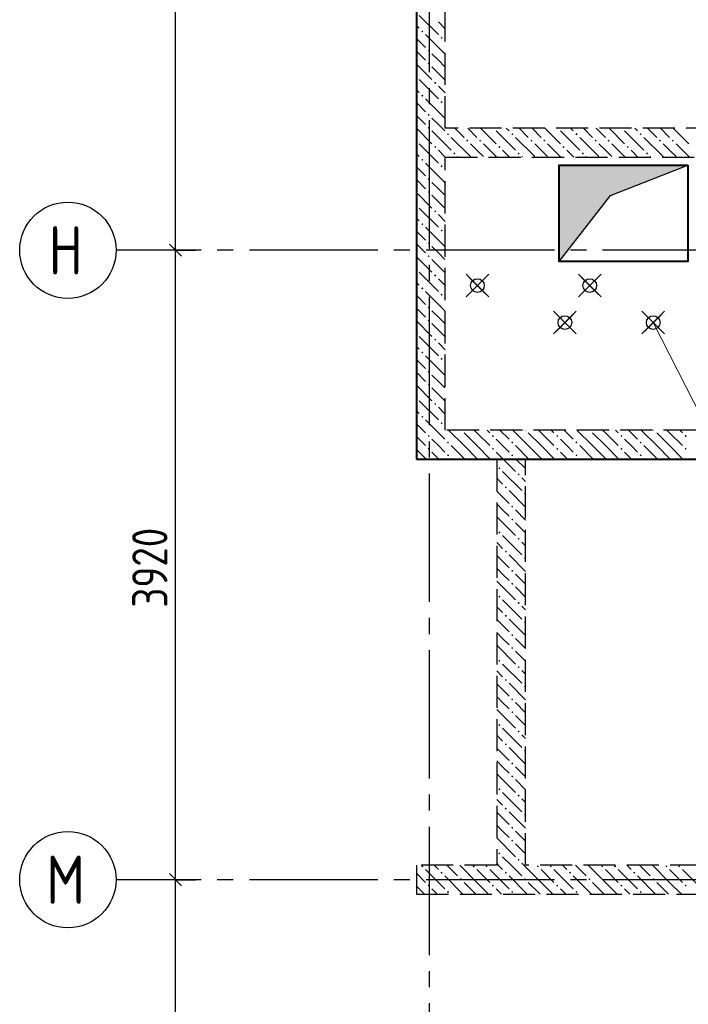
# Model space of a CAD drawing. Header units: millimetres. Extents: x 40580 to 1168286, y -220995 to 81020.
# Tile 174 of 194: x 487468 to 491632, y -97075 to -90942. Entities that reach past the tile are written whole.
import ezdxf

# ---------------------------------------------------------------- set-up
doc = ezdxf.new("R2010")
doc.units = ezdxf.units.MM
for name, pattern in [('______2', [270, 200, -70]), ('______5', [1100, 800, -100, 100, -100]), ('CENTER', [2, 1.25, -0.25, 0.25, -0.25])]:
    doc.linetypes.add(name, pattern=pattern)
for name, color, linetype, lineweight in [('Standard', 7, 'Continuous', 25), ('ОСИ', 7, 'CENTER', 15), ('Основная', 7, 'Continuous', 40), ('Примечания', 7, 'Continuous', 13), ('Размерная линия_ общее', 7, 'Continuous', 25)]:
    doc.layers.add(name, color=color, linetype=linetype, lineweight=lineweight)
doc.layers.add('ЖБ Стена верхний уровень', color=7, linetype='______2', true_color=0x656565)
doc.layers.add('Тонкие', color=7, linetype='Continuous')
doc.layers.add('ФВ-2', color=7, linetype='Continuous')
doc.styles.add('GOST 2.304-81', font='txt')
doc.styles.add('ISOCPEUR', font='isocpeur.ttf')

msp = doc.modelspace()

# ---------------------------------------------------------------- hatches: boundary and pattern name
at = {"layer": 'ЖБ Стена верхний уровень', "linetype": 'Continuous', "lineweight": -3, "transparency": 33554687}
for points in [[(489969.3, -91015.3), (489975.8, -91008.8), (489982.3, -91015.3), (489975.8, -91021.8)], [(490089.3, -91055.3), (490095.8, -91048.8), (490102.3, -91055.3), (490095.8, -91061.8)], [(490009.3, -91135.3), (490015.8, -91128.8), (490022.3, -91135.3), (490015.8, -91141.8)], [(490009.3, -91215.3), (490015.8, -91208.8), (490022.3, -91215.3), (490015.8, -91221.8)], [(489938.8, -91291.9), (489942.3, -91295.3), (489938.8, -91298.8)], [(490049.3, -91335.3), (490055.8, -91328.8), (490062.3, -91335.3), (490055.8, -91341.8)], [(489969.3, -91415.3), (489975.8, -91408.8), (489982.3, -91415.3), (489975.8, -91421.8)], [(490089.3, -91455.3), (490095.8, -91448.8), (490102.3, -91455.3), (490095.8, -91461.8)], [(490009.3, -91535.3), (490015.8, -91528.8), (490022.3, -91535.3), (490015.8, -91541.8)], [(490009.3, -91615.3), (490015.8, -91608.8), (490022.3, -91615.3), (490015.8, -91621.8)], [(490129.3, -91655.3), (490135.8, -91648.8), (490142.3, -91655.3), (490135.8, -91661.8)], [(490419.1, -91618.5), (490415.8, -91621.8), (490412.4, -91618.5)], [(490529.3, -91655.3), (490535.8, -91648.8), (490542.3, -91655.3), (490535.8, -91661.8)], [(490819.1, -91618.5), (490815.8, -91621.8), (490812.4, -91618.5)], [(490929.3, -91655.3), (490935.8, -91648.8), (490942.3, -91655.3), (490935.8, -91661.8)], [(491219.1, -91618.5), (491215.8, -91621.8), (491212.4, -91618.5)], [(491329.3, -91655.3), (491335.8, -91648.8), (491342.3, -91655.3), (491335.8, -91661.8)], [(491619.1, -91618.5), (491615.8, -91621.8), (491612.4, -91618.5)], [(489938.8, -91691.9), (489942.3, -91695.3), (489938.8, -91698.8)], [(490049.3, -91735.3), (490055.8, -91728.8), (490062.3, -91735.3), (490055.8, -91741.8)], [(490249.3, -91695.3), (490255.8, -91688.8), (490262.3, -91695.3), (490255.8, -91701.8)], [(490329.3, -91695.3), (490335.8, -91688.8), (490342.3, -91695.3), (490335.8, -91701.8)], [(490449.3, -91735.3), (490455.8, -91728.8), (490462.3, -91735.3), (490455.8, -91741.8)], [(490649.3, -91695.3), (490655.8, -91688.8), (490662.3, -91695.3), (490655.8, -91701.8)], [(490729.3, -91695.3), (490735.8, -91688.8), (490742.3, -91695.3), (490735.8, -91701.8)], [(490849.3, -91735.3), (490855.8, -91728.8), (490862.3, -91735.3), (490855.8, -91741.8)], [(491049.3, -91695.3), (491055.8, -91688.8), (491062.3, -91695.3), (491055.8, -91701.8)], [(491129.3, -91695.3), (491135.8, -91688.8), (491142.3, -91695.3), (491135.8, -91701.8)], [(491249.3, -91735.3), (491255.8, -91728.8), (491262.3, -91735.3), (491255.8, -91741.8)], [(491449.3, -91695.3), (491455.8, -91688.8), (491462.3, -91695.3), (491455.8, -91701.8)], [(491529.3, -91695.3), (491535.8, -91688.8), (491542.3, -91695.3), (491535.8, -91701.8)], [(490169.3, -91775.3), (490175.8, -91768.8), (490182.3, -91775.3), (490175.8, -91781.8)], [(490569.3, -91775.3), (490575.8, -91768.8), (490582.3, -91775.3), (490575.8, -91781.8)], [(490969.3, -91775.3), (490975.8, -91768.8), (490982.3, -91775.3), (490975.8, -91781.8)], [(491369.3, -91775.3), (491375.8, -91768.8), (491382.3, -91775.3), (491375.8, -91781.8)], [(489969.3, -91815.3), (489975.8, -91808.8), (489982.3, -91815.3), (489975.8, -91821.8)], [(490089.3, -91855.3), (490095.8, -91848.8), (490102.3, -91855.3), (490095.8, -91861.8)], [(490009.3, -91935.3), (490015.8, -91928.8), (490022.3, -91935.3), (490015.8, -91941.8)], [(490009.3, -92015.3), (490015.8, -92008.8), (490022.3, -92015.3), (490015.8, -92021.8)], [(489938.8, -92091.9), (489942.3, -92095.3), (489938.8, -92098.8)], [(490049.3, -92135.3), (490055.8, -92128.8), (490062.3, -92135.3), (490055.8, -92141.8)], [(489969.3, -92215.3), (489975.8, -92208.8), (489982.3, -92215.3), (489975.8, -92221.8)], [(490089.3, -92255.3), (490095.8, -92248.8), (490102.3, -92255.3), (490095.8, -92261.8)], [(490009.3, -92335.3), (490015.8, -92328.8), (490022.3, -92335.3), (490015.8, -92341.8)], [(490009.3, -92415.3), (490015.8, -92408.8), (490022.3, -92415.3), (490015.8, -92421.8)], [(489938.8, -92491.9), (489942.3, -92495.3), (489938.8, -92498.8)], [(490049.3, -92535.3), (490055.8, -92528.8), (490062.3, -92535.3), (490055.8, -92541.8)], [(489969.3, -92615.3), (489975.8, -92608.8), (489982.3, -92615.3), (489975.8, -92621.8)], [(490089.3, -92655.3), (490095.8, -92648.8), (490102.3, -92655.3), (490095.8, -92661.8)], [(490009.3, -92735.3), (490015.8, -92728.8), (490022.3, -92735.3), (490015.8, -92741.8)], [(490009.3, -92815.3), (490015.8, -92808.8), (490022.3, -92815.3), (490015.8, -92821.8)], [(489938.8, -92891.9), (489942.3, -92895.3), (489938.8, -92898.8)], [(490049.3, -92935.3), (490055.8, -92928.8), (490062.3, -92935.3), (490055.8, -92941.8)], [(489969.3, -93015.3), (489975.8, -93008.8), (489982.3, -93015.3), (489975.8, -93021.8)], [(490089.3, -93055.3), (490095.8, -93048.8), (490102.3, -93055.3), (490095.8, -93061.8)], [(490009.3, -93135.3), (490015.8, -93128.8), (490022.3, -93135.3), (490015.8, -93141.8)], [(490009.3, -93215.3), (490015.8, -93208.8), (490022.3, -93215.3), (490015.8, -93221.8)], [(489938.8, -93291.9), (489942.3, -93295.3), (489938.8, -93298.8)], [(490049.3, -93335.3), (490055.8, -93328.8), (490062.3, -93335.3), (490055.8, -93341.8)], [(489969.3, -93415.3), (489975.8, -93408.8), (489982.3, -93415.3), (489975.8, -93421.8)], [(490089.3, -93455.3), (490095.8, -93448.8), (490102.3, -93455.3), (490095.8, -93461.8)], [(490219.1, -93498.5), (490215.8, -93501.8), (490212.4, -93498.5)], [(490619.1, -93498.5), (490615.8, -93501.8), (490612.4, -93498.5)], [(491019.1, -93498.5), (491015.8, -93501.8), (491012.4, -93498.5)], [(491419.1, -93498.5), (491415.8, -93501.8), (491412.4, -93498.5)], [(490009.3, -93535.3), (490015.8, -93528.8), (490022.3, -93535.3), (490015.8, -93541.8)], [(490129.3, -93575.3), (490135.8, -93568.8), (490142.3, -93575.3), (490135.8, -93581.8)], [(490409.3, -93535.3), (490415.8, -93528.8), (490422.3, -93535.3), (490415.8, -93541.8)], [(490529.3, -93575.3), (490535.8, -93568.8), (490542.3, -93575.3), (490535.8, -93581.8)], [(490809.3, -93535.3), (490815.8, -93528.8), (490822.3, -93535.3), (490815.8, -93541.8)], [(490929.3, -93575.3), (490935.8, -93568.8), (490942.3, -93575.3), (490935.8, -93581.8)], [(491209.3, -93535.3), (491215.8, -93528.8), (491222.3, -93535.3), (491215.8, -93541.8)], [(491329.3, -93575.3), (491335.8, -93568.8), (491342.3, -93575.3), (491335.8, -93581.8)], [(491609.3, -93535.3), (491615.8, -93528.8), (491622.3, -93535.3), (491615.8, -93541.8)], [(490009.3, -93615.3), (490015.8, -93608.8), (490022.3, -93615.3), (490015.8, -93621.8)], [(490409.3, -93615.3), (490415.8, -93608.8), (490422.3, -93615.3), (490415.8, -93621.8)], [(490809.3, -93615.3), (490815.8, -93608.8), (490822.3, -93615.3), (490815.8, -93621.8)], [(491209.3, -93615.3), (491215.8, -93608.8), (491222.3, -93615.3), (491215.8, -93621.8)], [(491609.3, -93615.3), (491615.8, -93608.8), (491622.3, -93615.3), (491615.8, -93621.8)], [(490129.3, -93655.3), (490135.8, -93648.8), (490142.3, -93655.3), (490135.8, -93661.8)], [(490529.3, -93655.3), (490535.8, -93648.8), (490542.3, -93655.3), (490535.8, -93661.8)], [(490929.3, -93655.3), (490935.8, -93648.8), (490942.3, -93655.3), (490935.8, -93661.8)], [(491329.3, -93655.3), (491335.8, -93648.8), (491342.3, -93655.3), (491335.8, -93661.8)], [(490449.3, -93735.3), (490455.8, -93728.8), (490462.3, -93735.3), (490455.8, -93741.8)], [(490569.3, -93775.3), (490575.8, -93768.8), (490582.3, -93775.3), (490575.8, -93781.8)], [(490489.3, -93855.3), (490495.8, -93848.8), (490502.3, -93855.3), (490495.8, -93861.8)], [(490609.3, -93895.3), (490615.8, -93888.8), (490618.8, -93891.9), (490618.8, -93898.8), (490615.8, -93901.8)], [(490529.3, -93975.3), (490535.8, -93968.8), (490542.3, -93975.3), (490535.8, -93981.8)], [(490529.3, -94055.3), (490535.8, -94048.8), (490542.3, -94055.3), (490535.8, -94061.8)], [(490449.3, -94135.3), (490455.8, -94128.8), (490462.3, -94135.3), (490455.8, -94141.8)], [(490569.3, -94175.3), (490575.8, -94168.8), (490582.3, -94175.3), (490575.8, -94181.8)], [(490489.3, -94255.3), (490495.8, -94248.8), (490502.3, -94255.3), (490495.8, -94261.8)], [(490609.3, -94295.3), (490615.8, -94288.8), (490618.8, -94291.9), (490618.8, -94298.8), (490615.8, -94301.8)], [(490529.3, -94375.3), (490535.8, -94368.8), (490542.3, -94375.3), (490535.8, -94381.8)], [(490529.3, -94455.3), (490535.8, -94448.8), (490542.3, -94455.3), (490535.8, -94461.8)], [(490449.3, -94535.3), (490455.8, -94528.8), (490462.3, -94535.3), (490455.8, -94541.8)], [(490569.3, -94575.3), (490575.8, -94568.8), (490582.3, -94575.3), (490575.8, -94581.8)], [(490489.3, -94655.3), (490495.8, -94648.8), (490502.3, -94655.3), (490495.8, -94661.8)], [(490609.3, -94695.3), (490615.8, -94688.8), (490618.8, -94691.9), (490618.8, -94698.8), (490615.8, -94701.8)], [(490529.3, -94775.3), (490535.8, -94768.8), (490542.3, -94775.3), (490535.8, -94781.8)], [(490529.3, -94855.3), (490535.8, -94848.8), (490542.3, -94855.3), (490535.8, -94861.8)], [(490449.3, -94935.3), (490455.8, -94928.8), (490462.3, -94935.3), (490455.8, -94941.8)], [(490569.3, -94975.3), (490575.8, -94968.8), (490582.3, -94975.3), (490575.8, -94981.8)], [(490489.3, -95055.3), (490495.8, -95048.8), (490502.3, -95055.3), (490495.8, -95061.8)], [(490609.3, -95095.3), (490615.8, -95088.8), (490618.8, -95091.9), (490618.8, -95098.8), (490615.8, -95101.8)], [(490529.3, -95175.3), (490535.8, -95168.8), (490542.3, -95175.3), (490535.8, -95181.8)], [(490529.3, -95255.3), (490535.8, -95248.8), (490542.3, -95255.3), (490535.8, -95261.8)], [(490449.3, -95335.3), (490455.8, -95328.8), (490462.3, -95335.3), (490455.8, -95341.8)], [(490569.3, -95375.3), (490575.8, -95368.8), (490582.3, -95375.3), (490575.8, -95381.8)], [(490489.3, -95455.3), (490495.8, -95448.8), (490502.3, -95455.3), (490495.8, -95461.8)], [(490609.3, -95495.3), (490615.8, -95488.8), (490618.8, -95491.9), (490618.8, -95498.8), (490615.8, -95501.8)], [(490529.3, -95575.3), (490535.8, -95568.8), (490542.3, -95575.3), (490535.8, -95581.8)], [(490529.3, -95655.3), (490535.8, -95648.8), (490542.3, -95655.3), (490535.8, -95661.8)], [(490449.3, -95735.3), (490455.8, -95728.8), (490462.3, -95735.3), (490455.8, -95741.8)], [(490569.3, -95775.3), (490575.8, -95768.8), (490582.3, -95775.3), (490575.8, -95781.8)], [(490489.3, -95855.3), (490495.8, -95848.8), (490502.3, -95855.3), (490495.8, -95861.8)], [(490609.3, -95895.3), (490615.8, -95888.8), (490618.8, -95891.9), (490618.8, -95898.8), (490615.8, -95901.8)], [(490529.3, -95975.3), (490535.8, -95968.8), (490542.3, -95975.3), (490535.8, -95981.8)], [(490529.3, -96055.3), (490535.8, -96048.8), (490542.3, -96055.3), (490535.8, -96061.8)], [(490449.3, -96135.3), (490455.8, -96128.8), (490462.3, -96135.3), (490455.8, -96141.8)], [(489969.3, -96215.3), (489975.8, -96208.8), (489982.3, -96215.3), (489975.8, -96221.8)], [(490289.3, -96215.3), (490295.8, -96208.8), (490302.3, -96215.3), (490295.8, -96221.8)], [(490369.3, -96215.3), (490375.8, -96208.8), (490382.3, -96215.3), (490375.8, -96221.8)], [(490569.3, -96175.3), (490575.8, -96168.8), (490582.3, -96175.3), (490575.8, -96181.8)], [(490689.3, -96215.3), (490695.8, -96208.8), (490702.3, -96215.3), (490695.8, -96221.8)], [(490769.3, -96215.3), (490775.8, -96208.8), (490782.3, -96215.3), (490775.8, -96221.8)], [(491089.3, -96215.3), (491095.8, -96208.8), (491102.3, -96215.3), (491095.8, -96221.8)], [(491169.3, -96215.3), (491175.8, -96208.8), (491182.3, -96215.3), (491175.8, -96221.8)], [(491489.3, -96215.3), (491495.8, -96208.8), (491502.3, -96215.3), (491495.8, -96221.8)], [(491569.3, -96215.3), (491575.8, -96208.8), (491582.3, -96215.3), (491575.8, -96221.8)], [(490089.3, -96255.3), (490095.8, -96248.8), (490102.3, -96255.3), (490095.8, -96261.8)], [(490489.3, -96255.3), (490495.8, -96248.8), (490502.3, -96255.3), (490495.8, -96261.8)], [(490889.3, -96255.3), (490895.8, -96248.8), (490902.3, -96255.3), (490895.8, -96261.8)], [(491289.3, -96255.3), (491295.8, -96248.8), (491302.3, -96255.3), (491295.8, -96261.8)], [(490009.3, -96335.3), (490015.8, -96328.8), (490022.3, -96335.3), (490015.8, -96341.8)], [(490209.3, -96295.3), (490215.8, -96288.8), (490222.3, -96295.3), (490215.8, -96301.8)], [(490409.3, -96335.3), (490415.8, -96328.8), (490422.3, -96335.3), (490415.8, -96341.8)], [(490609.3, -96295.3), (490615.8, -96288.8), (490622.3, -96295.3), (490615.8, -96301.8)], [(490809.3, -96335.3), (490815.8, -96328.8), (490822.3, -96335.3), (490815.8, -96341.8)], [(491009.3, -96295.3), (491015.8, -96288.8), (491022.3, -96295.3), (491015.8, -96301.8)], [(491209.3, -96335.3), (491215.8, -96328.8), (491222.3, -96335.3), (491215.8, -96341.8)], [(491409.3, -96295.3), (491415.8, -96288.8), (491422.3, -96295.3), (491415.8, -96301.8)], [(491609.3, -96335.3), (491615.8, -96328.8), (491622.3, -96335.3), (491615.8, -96341.8)], [(490129.3, -96375.3), (490135.8, -96368.8), (490142.3, -96375.3), (490135.8, -96381.8)], [(490529.3, -96375.3), (490535.8, -96368.8), (490542.3, -96375.3), (490535.8, -96381.8)], [(490929.3, -96375.3), (490935.8, -96368.8), (490942.3, -96375.3), (490935.8, -96381.8)], [(491329.3, -96375.3), (491335.8, -96368.8), (491342.3, -96375.3), (491335.8, -96381.8)]]:
    msp.add_hatch(color=7, dxfattribs=at).paths.add_polyline_path(points, flags=16)
at = {"layer": 'ФВ-2'}
h = msp.add_hatch(color=256, dxfattribs=at)
h.dxf.hatch_style = 1
h.paths.add_polyline_path([(491577.6, -91868.5), (491147.2, -92036.6), (490828.8, -92448.5), (490828.8, -91868.5)])
h.paths.add_polyline_path([(491577.6, -91868.5), (490828.8, -91868.5), (490828.8, -91848.5), (491628.8, -91848.5)])

# ---------------------------------------------------------------- linework, layer by layer
for centre in [(490318.9, -92598.5), (491018.8, -92598.5), (490863.8, -92828.5), (491413.8, -92828.5)]:
    msp.add_circle(centre, 42.5)
at = {"layer": 'Standard', "color": 7, "linetype": 'Continuous', "lineweight": -3, "transparency": 33554687}
for p, q in [((488438.8, -92378.4), (488438.8, -88458.4)), ((488438.8, -96298.4), (488438.8, -92378.4)), ((488438.8, -99598.4), (488438.8, -96298.4))]:
    msp.add_line(p, q, dxfattribs=at)
at = {"layer": 'Standard', "color": 7, "linetype": 'Continuous', "lineweight": 25, "transparency": 33554687}
for p, q in [((488476.3, -92415.9), (488401.3, -92340.9)), ((488476.3, -96335.9), (488401.3, -96260.9))]:
    msp.add_line(p, q, dxfattribs=at)
at = {"layer": 'Standard', "color": 251, "linetype": 'Continuous', "lineweight": -3, "true_color": 0x656565, "transparency": 33554687}
for p, q in [((488438.8, -92378.4), (488313.8, -92378.4)), ((488438.8, -92378.4), (488563.8, -92378.4)), ((488438.8, -96298.4), (488313.8, -96298.4)), ((488438.8, -96298.4), (488563.8, -96298.4))]:
    msp.add_line(p, q, dxfattribs=at)
for points in [[(488438.8, -92378.4), (488421.8, -92378.4), (488421.8, -92378.4), (488168.3, -92378.4)], [(488438.8, -96298.4), (488421.8, -96298.4), (488421.8, -96298.4), (488421.8, -96298.4), (488421.8, -96298.4), (488168.3, -96298.4)]]:
    msp.add_lwpolyline(points, dxfattribs=at)
at = {"layer": 'ЖБ Стена верхний уровень', "color": 251, "linetype": '______2', "lineweight": -3, "true_color": 0x656565, "transparency": 33554687}
for p, q in [((489938.8, -88548.5), (489938.8, -91618.5)), ((490118.8, -91618.5), (490118.8, -88548.5)), ((489938.8, -91618.5), (489938.8, -91798.5)), ((494518.8, -91618.5), (490118.8, -91618.5)), ((489938.8, -91798.5), (489938.8, -93498.5)), ((490118.8, -93498.5), (490118.8, -91798.5)), ((490118.8, -91798.5), (491678.8, -91798.5)), ((489938.8, -93498.5), (489938.8, -93678.5)), ((491678.8, -93498.5), (490118.8, -93498.5)), ((489938.8, -93678.5), (490438.8, -93678.5)), ((490438.8, -93678.5), (490438.8, -96208.5)), ((490618.8, -93678.5), (495768.8, -93678.5)), ((490618.8, -96208.5), (490618.8, -93678.5)), ((490438.8, -96208.5), (489938.8, -96208.5)), ((489938.8, -96208.5), (489938.8, -96388.5)), ((495768.8, -96208.5), (490618.8, -96208.5)), ((489938.8, -96388.5), (495768.8, -96388.5))]:
    msp.add_line(p, q, dxfattribs=at)
at = {"layer": 'ЖБ Стена верхний уровень', "color": 9, "linetype": 'Continuous', "lineweight": -3, "true_color": 0xc7c7c7, "transparency": 33554687}
for p, q in [((489955.8, -90915.3), (490075.8, -91035.3)), ((489955.8, -90995.3), (489938.8, -90978.4)), ((490075.8, -90955.3), (490118.8, -90998.4)), ((489938.8, -91058.4), (489995.8, -91115.3)), ((489995.8, -91035.3), (490115.8, -91155.3)), ((490118.8, -91078.4), (490115.8, -91075.3)), ((489938.8, -91138.4), (489995.8, -91195.3)), ((490075.8, -91195.3), (490035.8, -91155.3)), ((489938.8, -91218.4), (490035.8, -91315.3)), ((490035.8, -91235.3), (490118.8, -91318.4)), ((490115.8, -91235.3), (490075.8, -91195.3)), ((489955.8, -91315.3), (490075.8, -91435.3)), ((490075.8, -91355.3), (490118.8, -91398.4)), ((489955.8, -91395.3), (489938.8, -91378.4)), ((489938.8, -91458.4), (489995.8, -91515.3)), ((489995.8, -91435.3), (490115.8, -91555.3)), ((490118.8, -91478.4), (490115.8, -91475.3)), ((489938.8, -91538.4), (489995.8, -91595.3)), ((490075.8, -91595.3), (490035.8, -91555.3)), ((490115.8, -91635.3), (490075.8, -91595.3)), ((489938.8, -91618.4), (490035.8, -91715.3)), ((490035.8, -91635.3), (490118.8, -91718.4)), ((490155.8, -91675.3), (490275.8, -91795.3)), ((490178.9, -91618.5), (490235.8, -91675.3)), ((490258.9, -91618.5), (490315.8, -91675.3)), ((490338.9, -91618.5), (490435.8, -91715.3)), ((490435.8, -91635.3), (490555.8, -91755.3)), ((490515.8, -91635.3), (490498.9, -91618.5)), ((490555.8, -91675.3), (490675.8, -91795.3)), ((490578.9, -91618.5), (490635.8, -91675.3)), ((490658.9, -91618.5), (490715.8, -91675.3)), ((490738.9, -91618.5), (490835.8, -91715.3)), ((490835.8, -91635.3), (490955.8, -91755.3)), ((490915.8, -91635.3), (490898.9, -91618.5)), ((490955.8, -91675.3), (491075.8, -91795.3)), ((490978.9, -91618.5), (491035.8, -91675.3)), ((491058.9, -91618.5), (491115.8, -91675.3)), ((491138.9, -91618.5), (491235.8, -91715.3)), ((491235.8, -91635.3), (491355.8, -91755.3)), ((491315.8, -91635.3), (491298.9, -91618.5)), ((491355.8, -91675.3), (491475.8, -91795.3)), ((491378.9, -91618.5), (491435.8, -91675.3)), ((491458.9, -91618.5), (491515.8, -91675.3)), ((491538.9, -91618.5), (491635.8, -91715.3)), ((489955.8, -91715.3), (490075.8, -91835.3)), ((490118.8, -91718.4), (490155.8, -91755.3)), ((490315.8, -91755.3), (490275.8, -91715.3)), ((490355.8, -91715.3), (490438.9, -91798.5)), ((490715.8, -91755.3), (490675.8, -91715.3)), ((490755.8, -91715.3), (490838.9, -91798.5)), ((491115.8, -91755.3), (491075.8, -91715.3)), ((491155.8, -91715.3), (491238.9, -91798.5)), ((491515.8, -91755.3), (491475.8, -91715.3)), ((491555.8, -91715.3), (491638.9, -91798.5)), ((489955.8, -91795.3), (489938.8, -91778.4)), ((490075.8, -91755.3), (490118.8, -91798.4)), ((490118.8, -91798.4), (490118.9, -91798.5)), ((490198.9, -91798.5), (490195.8, -91795.3)), ((490355.8, -91795.3), (490315.8, -91755.3)), ((490475.8, -91755.3), (490518.9, -91798.5)), ((490598.9, -91798.5), (490595.8, -91795.3)), ((490755.8, -91795.3), (490715.8, -91755.3)), ((490875.8, -91755.3), (490918.9, -91798.5)), ((490998.9, -91798.5), (490995.8, -91795.3)), ((491155.8, -91795.3), (491115.8, -91755.3)), ((491275.8, -91755.3), (491318.9, -91798.5)), ((491398.9, -91798.5), (491395.8, -91795.3)), ((491555.8, -91795.3), (491515.8, -91755.3)), ((489938.8, -91858.4), (489995.8, -91915.3)), ((489995.8, -91835.3), (490115.8, -91955.3)), ((490118.8, -91878.4), (490115.8, -91875.3)), ((489938.8, -91938.4), (489995.8, -91995.3)), ((490075.8, -91995.3), (490035.8, -91955.3)), ((489938.8, -92018.4), (490035.8, -92115.3)), ((490035.8, -92035.3), (490118.8, -92118.4)), ((490115.8, -92035.3), (490075.8, -91995.3)), ((489955.8, -92115.3), (490075.8, -92235.3)), ((490075.8, -92155.3), (490118.8, -92198.4)), ((489955.8, -92195.3), (489938.8, -92178.4)), ((489938.8, -92258.4), (489995.8, -92315.3)), ((489995.8, -92235.3), (490115.8, -92355.3)), ((490118.8, -92278.4), (490115.8, -92275.3)), ((489938.8, -92338.4), (489995.8, -92395.3)), ((490075.8, -92395.3), (490035.8, -92355.3)), ((490115.8, -92435.3), (490075.8, -92395.3)), ((489938.8, -92418.4), (490035.8, -92515.3)), ((490035.8, -92435.3), (490118.8, -92518.4)), ((489955.8, -92515.3), (490075.8, -92635.3)), ((489955.8, -92595.3), (489938.8, -92578.4)), ((490075.8, -92555.3), (490118.8, -92598.4)), ((489938.8, -92658.4), (489995.8, -92715.3)), ((489995.8, -92635.3), (490115.8, -92755.3)), ((490118.8, -92678.4), (490115.8, -92675.3)), ((489938.8, -92738.4), (489995.8, -92795.3)), ((490075.8, -92795.3), (490035.8, -92755.3)), ((489938.8, -92818.4), (490035.8, -92915.3)), ((490035.8, -92835.3), (490118.8, -92918.4)), ((490115.8, -92835.3), (490075.8, -92795.3)), ((489955.8, -92915.3), (490075.8, -93035.3)), ((490075.8, -92955.3), (490118.8, -92998.4)), ((489955.8, -92995.3), (489938.8, -92978.4)), ((489938.8, -93058.4), (489995.8, -93115.3)), ((489995.8, -93035.3), (490115.8, -93155.3)), ((490118.8, -93078.4), (490115.8, -93075.3)), ((489938.8, -93138.4), (489995.8, -93195.3)), ((490075.8, -93195.3), (490035.8, -93155.3)), ((490115.8, -93235.3), (490075.8, -93195.3)), ((489938.8, -93218.4), (490035.8, -93315.3)), ((490035.8, -93235.3), (490118.8, -93318.4)), ((489955.8, -93315.3), (490075.8, -93435.3)), ((489955.8, -93395.3), (489938.8, -93378.4)), ((490075.8, -93355.3), (490118.8, -93398.4)), ((489995.8, -93435.3), (490058.9, -93498.5)), ((489938.8, -93458.4), (489978.9, -93498.5)), ((489978.9, -93498.5), (489995.8, -93515.3)), ((490058.9, -93498.5), (490115.8, -93555.3)), ((490118.8, -93478.4), (490115.8, -93475.3)), ((490235.8, -93595.3), (490138.9, -93498.5)), ((490235.8, -93515.3), (490315.8, -93595.3)), ((490315.8, -93515.3), (490298.9, -93498.5)), ((490315.8, -93515.3), (490395.8, -93595.3)), ((490378.9, -93498.5), (490395.8, -93515.3)), ((490458.9, -93498.5), (490515.8, -93555.3)), ((490635.8, -93595.3), (490538.9, -93498.5)), ((490635.8, -93515.3), (490715.8, -93595.3)), ((490715.8, -93515.3), (490698.9, -93498.5)), ((490715.8, -93515.3), (490795.8, -93595.3)), ((490778.9, -93498.5), (490795.8, -93515.3)), ((490858.9, -93498.5), (490915.8, -93555.3)), ((491035.8, -93595.3), (490938.9, -93498.5)), ((491035.8, -93515.3), (491115.8, -93595.3)), ((491115.8, -93515.3), (491098.9, -93498.5)), ((491115.8, -93515.3), (491195.8, -93595.3)), ((491178.9, -93498.5), (491195.8, -93515.3)), ((491258.9, -93498.5), (491315.8, -93555.3)), ((491435.8, -93595.3), (491338.9, -93498.5)), ((491435.8, -93515.3), (491515.8, -93595.3)), ((491515.8, -93515.3), (491498.9, -93498.5)), ((491515.8, -93515.3), (491595.8, -93595.3)), ((491578.9, -93498.5), (491595.8, -93515.3)), ((489938.8, -93538.4), (489995.8, -93595.3)), ((490075.8, -93595.3), (490035.8, -93555.3)), ((490475.8, -93595.3), (490435.8, -93555.3)), ((490875.8, -93595.3), (490835.8, -93555.3)), ((491275.8, -93595.3), (491235.8, -93555.3)), ((489938.8, -93618.4), (489998.9, -93678.5)), ((490035.8, -93635.3), (490078.9, -93678.5)), ((490115.8, -93635.3), (490075.8, -93595.3)), ((490155.8, -93595.3), (490235.8, -93675.3)), ((490235.8, -93595.3), (490315.8, -93675.3)), ((490315.8, -93595.3), (490398.9, -93678.5)), ((490435.8, -93635.3), (490478.9, -93678.5)), ((490515.8, -93635.3), (490475.8, -93595.3)), ((490555.8, -93595.3), (490635.8, -93675.3)), ((490635.8, -93595.3), (490715.8, -93675.3)), ((490715.8, -93595.3), (490798.9, -93678.5)), ((490835.8, -93635.3), (490878.9, -93678.5)), ((490915.8, -93635.3), (490875.8, -93595.3)), ((490955.8, -93595.3), (491035.8, -93675.3)), ((491035.8, -93595.3), (491115.8, -93675.3)), ((491115.8, -93595.3), (491198.9, -93678.5)), ((491235.8, -93635.3), (491278.9, -93678.5)), ((491315.8, -93635.3), (491275.8, -93595.3)), ((491355.8, -93595.3), (491435.8, -93675.3)), ((491435.8, -93595.3), (491515.8, -93675.3)), ((491515.8, -93595.3), (491598.9, -93678.5)), ((490155.8, -93675.3), (490158.9, -93678.5)), ((490478.9, -93678.5), (490555.8, -93755.3)), ((490555.8, -93675.3), (490558.9, -93678.5)), ((490558.9, -93678.5), (490618.8, -93738.4)), ((490955.8, -93675.3), (490958.9, -93678.5)), ((491355.8, -93675.3), (491358.9, -93678.5)), ((490475.8, -93755.3), (490595.8, -93875.3)), ((490438.8, -93798.4), (490475.8, -93835.3)), ((490618.8, -93818.4), (490595.8, -93795.3)), ((490438.8, -93878.4), (490515.8, -93955.3)), ((490618.8, -93978.4), (490515.8, -93875.3)), ((490475.8, -93995.3), (490438.8, -93958.4)), ((490515.8, -94035.3), (490475.8, -93995.3)), ((490555.8, -93995.3), (490618.8, -94058.4)), ((490438.8, -94038.4), (490555.8, -94155.3)), ((490555.8, -94075.3), (490618.8, -94138.4)), ((490475.8, -94155.3), (490595.8, -94275.3)), ((490438.8, -94198.4), (490475.8, -94235.3)), ((490618.8, -94218.4), (490595.8, -94195.3)), ((490438.8, -94278.4), (490515.8, -94355.3)), ((490618.8, -94378.4), (490515.8, -94275.3)), ((490475.8, -94395.3), (490438.8, -94358.4)), ((490515.8, -94435.3), (490475.8, -94395.3)), ((490555.8, -94395.3), (490618.8, -94458.4)), ((490438.8, -94438.4), (490555.8, -94555.3)), ((490555.8, -94475.3), (490618.8, -94538.4)), ((490475.8, -94555.3), (490595.8, -94675.3)), ((490438.8, -94598.4), (490475.8, -94635.3)), ((490618.8, -94618.4), (490595.8, -94595.3)), ((490438.8, -94678.4), (490515.8, -94755.3)), ((490618.8, -94778.4), (490515.8, -94675.3)), ((490475.8, -94795.3), (490438.8, -94758.4)), ((490515.8, -94835.3), (490475.8, -94795.3)), ((490555.8, -94795.3), (490618.8, -94858.4)), ((490438.8, -94838.4), (490555.8, -94955.3)), ((490555.8, -94875.3), (490618.8, -94938.4)), ((490475.8, -94955.3), (490595.8, -95075.3)), ((490438.8, -94998.4), (490475.8, -95035.3)), ((490618.8, -95018.4), (490595.8, -94995.3)), ((490438.8, -95078.4), (490515.8, -95155.3)), ((490618.8, -95178.4), (490515.8, -95075.3)), ((490475.8, -95195.3), (490438.8, -95158.4)), ((490515.8, -95235.3), (490475.8, -95195.3)), ((490555.8, -95195.3), (490618.8, -95258.4)), ((490438.8, -95238.4), (490555.8, -95355.3)), ((490555.8, -95275.3), (490618.8, -95338.4)), ((490475.8, -95355.3), (490595.8, -95475.3)), ((490438.8, -95398.4), (490475.8, -95435.3)), ((490618.8, -95418.4), (490595.8, -95395.3)), ((490438.8, -95478.4), (490515.8, -95555.3)), ((490618.8, -95578.4), (490515.8, -95475.3)), ((490475.8, -95595.3), (490438.8, -95558.4)), ((490515.8, -95635.3), (490475.8, -95595.3)), ((490555.8, -95595.3), (490618.8, -95658.4)), ((490438.8, -95638.4), (490555.8, -95755.3)), ((490555.8, -95675.3), (490618.8, -95738.4)), ((490475.8, -95755.3), (490595.8, -95875.3)), ((490438.8, -95798.4), (490475.8, -95835.3)), ((490618.8, -95818.4), (490595.8, -95795.3)), ((490438.8, -95878.4), (490515.8, -95955.3)), ((490618.8, -95978.4), (490515.8, -95875.3)), ((490475.8, -95995.3), (490438.8, -95958.4)), ((490515.8, -96035.3), (490475.8, -95995.3)), ((490555.8, -95995.3), (490618.8, -96058.4)), ((490438.8, -96038.4), (490555.8, -96155.3)), ((490555.8, -96075.3), (490618.8, -96138.4)), ((490048.9, -96208.5), (490075.8, -96235.3)), ((490128.9, -96208.5), (490195.8, -96275.3)), ((490315.8, -96315.3), (490208.9, -96208.5)), ((490438.8, -96198.4), (490448.9, -96208.5)), ((490448.9, -96208.5), (490475.8, -96235.3)), ((490475.8, -96155.3), (490528.9, -96208.5)), ((490528.9, -96208.5), (490595.8, -96275.3)), ((490608.9, -96208.5), (490595.8, -96195.3)), ((490715.8, -96315.3), (490608.9, -96208.5)), ((490848.9, -96208.5), (490875.8, -96235.3)), ((490928.9, -96208.5), (490995.8, -96275.3)), ((491115.8, -96315.3), (491008.9, -96208.5)), ((491248.9, -96208.5), (491275.8, -96235.3)), ((491328.9, -96208.5), (491395.8, -96275.3)), ((491515.8, -96315.3), (491408.9, -96208.5)), ((489938.8, -96258.4), (489995.8, -96315.3)), ((489995.8, -96235.3), (490115.8, -96355.3)), ((490228.9, -96388.5), (490115.8, -96275.3)), ((490315.8, -96235.3), (490395.8, -96315.3)), ((490395.8, -96235.3), (490515.8, -96355.3)), ((490628.9, -96388.5), (490515.8, -96275.3)), ((490715.8, -96235.3), (490795.8, -96315.3)), ((490795.8, -96235.3), (490915.8, -96355.3)), ((491028.9, -96388.5), (490915.8, -96275.3)), ((491115.8, -96235.3), (491195.8, -96315.3)), ((491195.8, -96235.3), (491315.8, -96355.3)), ((491428.9, -96388.5), (491315.8, -96275.3)), ((491515.8, -96235.3), (491595.8, -96315.3)), ((491595.8, -96235.3), (491715.8, -96355.3)), ((489938.8, -96338.4), (489988.9, -96388.5)), ((490235.8, -96315.3), (490308.9, -96388.5)), ((490315.8, -96315.3), (490388.9, -96388.5)), ((490635.8, -96315.3), (490708.9, -96388.5)), ((490715.8, -96315.3), (490788.9, -96388.5)), ((491035.8, -96315.3), (491108.9, -96388.5)), ((491115.8, -96315.3), (491188.9, -96388.5)), ((491435.8, -96315.3), (491508.9, -96388.5)), ((491515.8, -96315.3), (491588.9, -96388.5)), ((490068.9, -96388.5), (490035.8, -96355.3)), ((490468.9, -96388.5), (490435.8, -96355.3)), ((490868.9, -96388.5), (490835.8, -96355.3)), ((491268.9, -96388.5), (491235.8, -96355.3))]:
    msp.add_line(p, q, dxfattribs=at)
at = {"layer": 'ОСИ', "color": 8, "linetype": '______5', "lineweight": -3, "transparency": 33554687}
for p, q in [((490018.8, -88268.4), (490018.8, -121308.4)), ((497398.8, -92378.4), (488068.3, -92378.4)), ((497398.8, -96298.4), (488068.3, -96298.4))]:
    msp.add_line(p, q, dxfattribs=at)
at = {"layer": 'ОСИ', "color": 7, "linetype": 'Continuous', "lineweight": -3, "transparency": 33554687}
for centre in [(487768.3, -92378.4), (487768.3, -96298.4)]:
    msp.add_circle(centre, 300, dxfattribs=at)
at = {"layer": 'Основная', "transparency": 33554687}
for p, q in [((489938.8, -89448.5), (489938.8, -93678.5)), ((489938.8, -93678.5), (494078.8, -93678.5))]:
    msp.add_line(p, q, dxfattribs=at)
msp.add_lwpolyline([(491628.8, -91848.5), (491628.8, -92448.5), (490828.8, -92448.5), (490828.8, -91848.5)], close=True, dxfattribs=at)
at = {"layer": 'Примечания', "color": 7, "linetype": 'Continuous', "lineweight": 13, "transparency": 33554687}
for p, q in [((490389.6, -92669.2), (490248.2, -92527.7)), ((490248.2, -92669.2), (490389.6, -92527.7)), ((491089.5, -92669.2), (490948.1, -92527.7)), ((490948.1, -92669.2), (491089.5, -92527.7)), ((490934.5, -92899.2), (490793.1, -92757.7)), ((490793.1, -92899.2), (490934.5, -92757.7)), ((491484.5, -92899.2), (491343.1, -92757.7)), ((491343.1, -92899.2), (491484.5, -92757.7)), ((491413.8, -92828.5), (492311, -94593.6))]:
    msp.add_line(p, q, dxfattribs=at)
at = {"layer": 'Размерная линия_ общее', "color": 7, "linetype": 'Continuous', "lineweight": 18, "transparency": 33554687}
for p, q in [((490371.9, -92651.5), (490265.9, -92545.4)), ((490265.9, -92651.5), (490371.9, -92545.4)), ((491071.9, -92651.5), (490965.8, -92545.4)), ((490965.8, -92651.5), (491071.9, -92545.4)), ((490916.9, -92881.5), (490810.8, -92775.4)), ((490810.8, -92881.5), (490916.9, -92775.4)), ((491466.9, -92881.5), (491360.8, -92775.4)), ((491360.8, -92881.5), (491466.9, -92775.4))]:
    msp.add_line(p, q, dxfattribs=at)
at = {"layer": 'Тонкие'}
for p, q in [((491147.2, -92036.6), (491628.8, -91848.5)), ((490828.8, -92448.5), (491147.2, -92036.6))]:
    msp.add_line(p, q, dxfattribs=at)

# ---------------------------------------------------------------- texts
at = {"layer": 'Standard', "color": 7, "linetype": 'Continuous', "lineweight": 25, "transparency": 33554687, "insert": (488388.8, -94604.3), "char_height": 220, "width": 657.046, "attachment_point": 7, "rotation": 90, "style": 'GOST 2.304-81'}
msp.add_mtext('3920', dxfattribs=at)
at = {"layer": 'ОСИ', "color": 7, "linetype": 'Continuous', "lineweight": 25, "transparency": 33554687, "char_height": 300, "attachment_point": 7, "style": 'ISOCPEUR'}
for s, insert, width in [('\\W0.80;Н', (487648.3, -92528.4), 359.848), ('\\W0.82;М', (487633.3, -96448.4), 392.649)]:
    msp.add_mtext(s, dxfattribs=dict(at, insert=insert, width=width))

doc.saveas('drawing.dxf')
